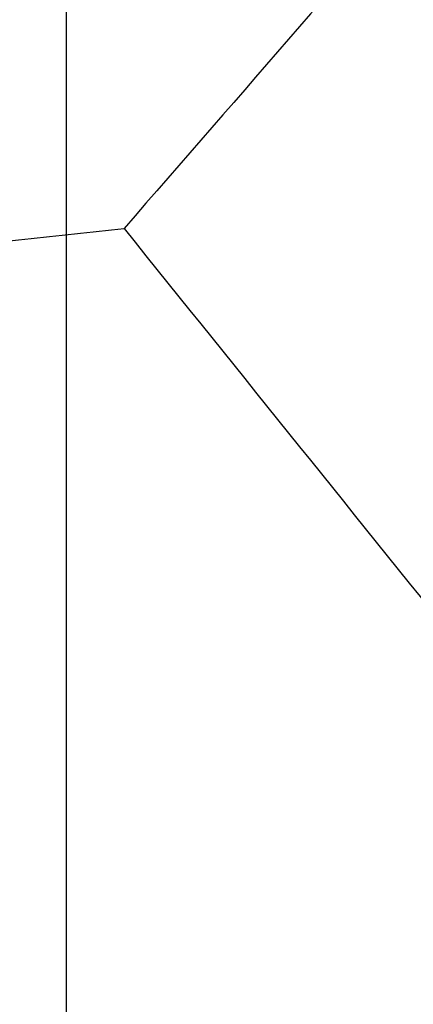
# Model space of a CAD drawing. Header units: millimetres. Extents: x -203 to 203, y 78 to 485.
# Tile 133 of 256: x -4.6571 to -4.5923, y 204.1038 to 204.2658. Entities that reach past the tile are written whole.
import ezdxf

# ---------------------------------------------------------------- set-up
doc = ezdxf.new("R2010")
doc.units = ezdxf.units.MM
doc.layers.add('Layer 01', color=18, linetype='Continuous', true_color=0x000000)

# ---------------------------------------------------------------- blocks, each defined once
blk = doc.blocks.new('10CP311BZ')
at = {"layer": 'Layer 01'}
blk.add_line((-3.22496216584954, 1.622452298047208, 8.963198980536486), (-3.22496216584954, 10.51387365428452, 8.963198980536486), dxfattribs=at)
at = {"layer": 'Layer 01', "extrusion": (-0.5720614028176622, 0.70710678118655, 0.4156269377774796)}
blk.add_rational_spline([(-5.994720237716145, 11.06816297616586, -8.003957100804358), (-6.444661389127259, 10.50607387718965, -7.666964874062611), (-6.864658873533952, 9.946663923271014, -7.293316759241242), (-7.251735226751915, 9.393898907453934, -6.885661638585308)], [1, 0.9976369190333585, 0.9976369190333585, 1], degree=3, dxfattribs=at)
at = {"layer": 'Layer 01'}
for points in [[(-7.055955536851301, 9.393898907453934, -6.616194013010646), (-6.378701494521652, 10.2310309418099, -7.108247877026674), (-5.701447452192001, 11.06816297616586, -7.600301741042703)], [(-3.21455130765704, 8.285320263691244, 8.967834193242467), (-2.708182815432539, 8.839609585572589, 9.193283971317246), (-2.201814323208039, 9.393898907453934, 9.418733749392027)], [(-5.041265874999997, 8.962499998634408), (-4.770632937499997, 9.11874999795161), (-4.499999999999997, 9.274999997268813)], [(-3.407628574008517, 8.285320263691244, 9.401492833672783), (-3.311089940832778, 8.285320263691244, 9.184663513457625), (-3.21455130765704, 8.285320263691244, 8.967834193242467)], [(-2.20181432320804, 7.176741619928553, 9.418733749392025), (-2.70818281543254, 7.731030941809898, 9.193283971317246), (-3.21455130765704, 8.285320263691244, 8.967834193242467)]]:
    blk.add_open_spline(points, degree=2, dxfattribs=at)
at = {"layer": 'Layer 01', "extrusion": (0.6459741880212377, -0.7071067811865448, 0.2876062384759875)}
blk.add_rational_spline([(-2.337290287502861, 9.393898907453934, 9.723017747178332), (-2.699878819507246, 9.02720594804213, 9.635856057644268), (-3.057030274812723, 8.657294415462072, 9.5285693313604), (-3.407628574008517, 8.285320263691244, 9.401492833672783)], [1, 0.9989583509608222, 0.9989583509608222, 1], degree=3, dxfattribs=at)
at = {"layer": 'Layer 01', "extrusion": (0.6459741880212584, 0.7071067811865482, 0.2876062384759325)}
blk.add_rational_spline([(-3.407628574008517, 8.285320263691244, 9.401492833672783), (-3.057030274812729, 7.91334611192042, 9.528569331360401), (-2.699878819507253, 7.543434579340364, 9.635856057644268), (-2.337290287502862, 7.176741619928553, 9.723017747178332)], [1, 0.9989583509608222, 0.9989583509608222, 1], degree=3, dxfattribs=at)
blk = doc.blocks.new('CT311ABINT')
at = {"layer": 'Layer 01', "extrusion": (-0.1637859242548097, -0.984092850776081, 0.06881447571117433), "rotation": 0.6561814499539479}
blk.add_blockref('10CP311BZ', (-41.93200462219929, 85.8147011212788, -246.623976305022), dxfattribs=at)

msp = doc.modelspace()

# ---------------------------------------------------------------- block references
at = {"layer": 'Layer 01', "extrusion": (0, -1, 0)}
msp.add_blockref('CT311ABINT', (0, -17.71698113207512, -281.7169811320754), dxfattribs=at)

doc.saveas('drawing.dxf')
